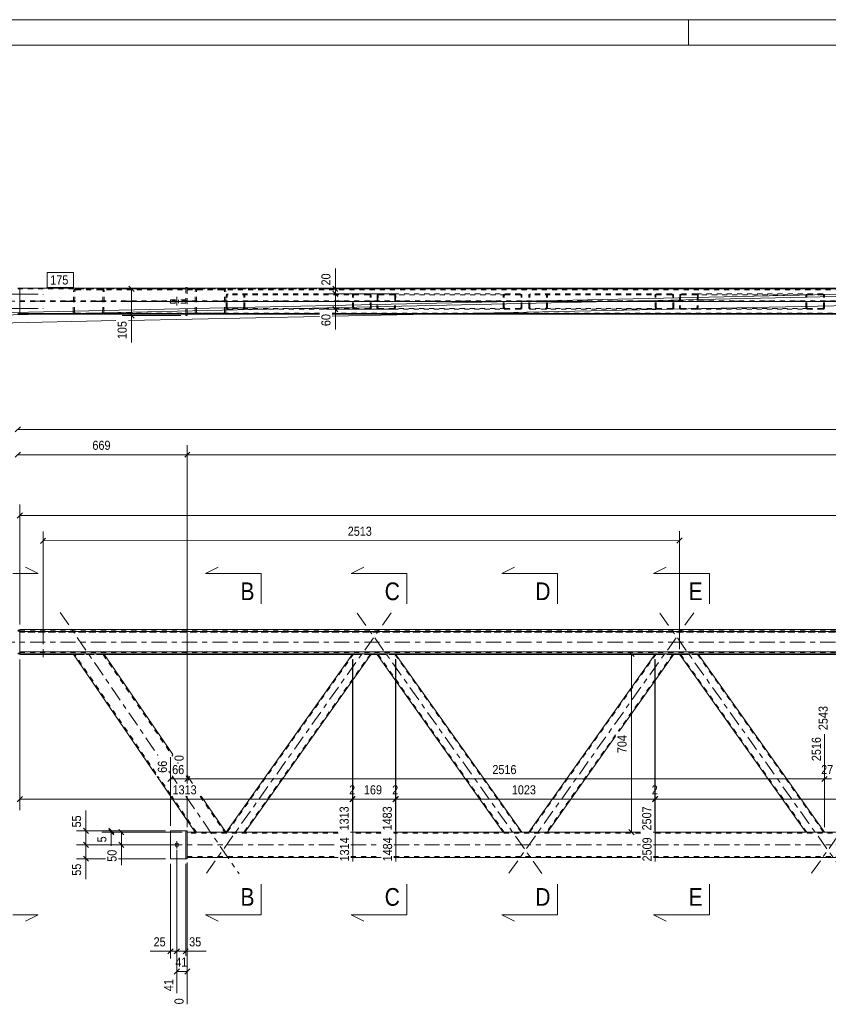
# Model space of a CAD drawing. Header units: millimetres. Extents: x 0 to 914, y 0 to 420.
# Tile 5 of 11: x 152 to 312, y 226 to 420. Entities that reach past the tile are written whole.
import ezdxf

# ---------------------------------------------------------------- set-up
doc = ezdxf.new("R2010")
doc.units = ezdxf.units.MM
for name, pattern in [('XKITLINE00', [0]), ('XKITLINE01', [4, 1, -1, 1, -1]), ('XKITLINE02', [4, 2, -2]), ('XKITLINE03', [6, 3, -1, 1, -1])]:
    doc.linetypes.add(name, pattern=pattern)
for name, color, linetype, lineweight in [('Arkusz rysunku', 3, 'Continuous', 0), ('Element', 2, 'Continuous', 0), ('Przekrój', 7, 'Continuous', 0), ('Wymiar', 4, 'Continuous', 0), ('Znak elementu', 2, 'Continuous', 0), ('Śruba', 3, 'Continuous', 0)]:
    doc.layers.add(name, color=color, linetype=linetype, lineweight=lineweight)
doc.styles.add('ARIAL', font='ARIAL.TTF')

msp = doc.modelspace()

# ---------------------------------------------------------------- linework, layer by layer
at = {"layer": 'Arkusz rysunku', "linetype": 'XKITLINE00', "lineweight": 0}
for p, q in [((914, 420), (0, 420)), ((284, 415), (284, 420)), ((909, 415), (5, 415))]:
    msp.add_line(p, q, dxfattribs=at)
at = {"layer": 'Element', "linetype": 'XKITLINE00', "lineweight": 0}
for p, q in [((152.03, 367.02), (151.63, 367.02)), ((152.03, 367.03), (152.03, 362.02)), ((152.03, 367.03), (690.63, 367.03)), ((184.77, 367.13), (185.07, 367.13)), ((184.77, 367.13), (184.77, 367.03)), ((185.07, 367.13), (185.07, 367.03)), ((151.63, 362.02), (152.03, 362.02)), ((152.03, 361.88), (151.63, 361.88)), ((152.03, 362.03), (211.18, 362.03)), ((152.03, 362.02), (211.18, 362.02)), ((152.03, 362.02), (152.03, 361.88)), ((152.03, 361.88), (152.03, 361.89)), ((211.18, 361.89), (152.03, 361.89)), ((152.03, 361.88), (211.18, 361.88)), ((163.02, 361.88), (163.03, 361.88)), ((163.03, 361.88), (192.2, 361.88)), ((168.12, 361.88), (168.12, 361.88)), ((184.77, 361.88), (184.77, 361.63)), ((184.77, 361.63), (185.07, 361.63)), ((185.07, 361.63), (185.07, 361.88)), ((192.21, 361.88), (192.2, 361.88)), ((213.7, 362.03), (690.63, 362.03)), ((213.7, 362.02), (690.63, 362.02)), ((690.63, 361.89), (213.7, 361.89)), ((213.7, 361.88), (690.63, 361.88)), ((151.63, 299.5), (152.03, 299.5)), ((152.03, 299.65), (152.03, 299.25)), ((152.03, 299.65), (690.63, 299.65)), ((152.03, 299.5), (152.03, 295)), ((152.03, 299.25), (690.63, 299.25)), ((152.03, 295), (151.63, 295)), ((151.63, 294.85), (152.03, 294.85)), ((152.03, 295.25), (690.63, 295.25)), ((152.03, 295.25), (152.03, 294.7)), ((152.03, 294.85), (163.02, 294.85)), ((152.03, 294.7), (162.65, 294.7)), ((162.55, 294.84), (162.58, 294.85)), ((178.89, 270.96), (162.55, 294.84)), ((162.58, 294.85), (162.69, 294.85)), ((162.69, 294.85), (162.84, 294.85)), ((162.84, 294.85), (163.03, 294.85)), ((163.03, 294.85), (168.12, 294.85)), ((163.03, 294.85), (168.12, 294.85)), ((670.15, 294.85), (168.12, 294.85)), ((168.12, 294.85), (168.3, 294.85)), ((168.3, 294.85), (168.46, 294.85)), ((168.46, 294.85), (168.57, 294.85)), ((168.57, 294.85), (168.61, 294.84)), ((168.61, 294.84), (182.19, 274.99)), ((217.64, 294.7), (168.71, 294.7)), ((217.72, 294.81), (192.76, 259.65)), ((221.4, 294.81), (196.44, 259.65)), ((217.72, 294.81), (217.75, 294.82)), ((217.75, 294.82), (217.83, 294.82)), ((217.83, 294.82), (217.95, 294.82)), ((217.95, 294.82), (218.09, 294.82)), ((218.09, 294.82), (221.04, 294.82)), ((221.04, 294.82), (221.18, 294.82)), ((221.18, 294.82), (221.3, 294.82)), ((221.3, 294.82), (221.37, 294.82)), ((222.58, 294.7), (221.32, 294.7)), ((221.37, 294.82), (221.4, 294.81)), ((222.49, 294.81), (222.52, 294.82)), ((247.46, 259.65), (222.49, 294.81)), ((222.52, 294.82), (222.6, 294.82)), ((222.6, 294.82), (222.71, 294.82)), ((222.71, 294.82), (222.85, 294.82)), ((222.85, 294.82), (225.8, 294.82)), ((225.8, 294.82), (225.94, 294.82)), ((225.94, 294.82), (226.06, 294.82)), ((226.06, 294.82), (226.14, 294.82)), ((226.14, 294.82), (226.17, 294.81)), ((251.14, 259.65), (226.17, 294.81)), ((277.36, 294.7), (226.25, 294.7)), ((277.45, 294.81), (252.48, 259.65)), ((281.13, 294.81), (270.33, 279.6)), ((277.45, 294.81), (277.48, 294.82)), ((277.48, 294.82), (277.56, 294.82)), ((277.56, 294.82), (277.68, 294.82)), ((277.68, 294.82), (277.82, 294.82)), ((277.82, 294.82), (280.77, 294.82)), ((280.77, 294.82), (280.91, 294.82)), ((280.91, 294.82), (281.02, 294.82)), ((281.02, 294.82), (281.1, 294.82)), ((282.3, 294.7), (281.04, 294.7)), ((281.1, 294.82), (281.13, 294.81)), ((282.22, 294.81), (282.25, 294.82)), ((307.18, 259.65), (282.22, 294.81)), ((282.25, 294.82), (282.32, 294.82)), ((282.32, 294.82), (282.44, 294.82)), ((282.44, 294.82), (282.58, 294.82)), ((282.58, 294.82), (285.53, 294.82)), ((285.53, 294.82), (285.67, 294.82)), ((285.67, 294.82), (285.79, 294.82)), ((285.79, 294.82), (285.87, 294.82)), ((285.87, 294.82), (285.9, 294.81)), ((310.86, 259.65), (285.9, 294.81)), ((337.09, 294.7), (285.98, 294.7)), ((269.63, 278.62), (256.16, 259.65)), ((183.34, 273.31), (183.37, 273.27)), ((186.63, 259.65), (179.13, 270.61)), ((185.09, 270.75), (186.11, 269.27)), ((187.83, 266.75), (192.69, 259.65)), ((181.77, 254.4), (181.77, 259.9)), ((181.77, 259.9), (184.77, 259.9)), ((184.77, 254.4), (184.77, 259.9)), ((184.77, 259.9), (185.07, 259.9)), ((185.07, 259.9), (185.07, 254.4)), ((186.63, 259.65), (185.07, 259.65)), ((192.55, 259.65), (186.63, 259.65)), ((192.65, 259.65), (192.55, 259.65)), ((192.69, 259.65), (192.65, 259.65)), ((214.78, 259.65), (192.69, 259.65)), ((192.69, 259.65), (192.69, 259.65)), ((223.29, 259.65), (217.3, 259.65)), ((274.51, 259.65), (225.81, 259.65)), ((646.77, 259.65), (277.03, 259.65)), ((185.07, 254.65), (214.85, 254.65)), ((217.37, 254.65), (223.35, 254.65)), ((225.87, 254.65), (274.57, 254.65)), ((277.09, 254.65), (654.46, 254.65)), ((184.77, 254.4), (181.77, 254.4)), ((185.07, 254.4), (184.77, 254.4))]:
    msp.add_line(p, q, dxfattribs=at)
at = {"layer": 'Element', "linetype": 'XKITLINE01', "lineweight": 0}
for p, q in [((152.03, 366.88), (151.63, 366.88)), ((152.03, 361.88), (152.03, 367.02)), ((152.03, 367.01), (690.63, 367.01)), ((690.63, 366.89), (152.03, 366.89)), ((690.63, 366.88), (152.03, 366.88)), ((162.55, 362.28), (162.64, 366.48)), ((162.68, 366.63), (162.64, 366.48)), ((162.79, 366.76), (162.68, 366.63)), ((162.95, 366.85), (162.79, 366.76)), ((162.79, 362.28), (162.88, 366.48)), ((162.88, 366.48), (162.9, 366.55)), ((162.9, 366.55), (162.96, 366.62)), ((163.13, 366.88), (162.95, 366.85)), ((162.96, 366.62), (163.04, 366.66)), ((163.04, 366.66), (163.13, 366.68)), ((163.13, 366.88), (192.2, 366.88)), ((163.13, 366.68), (192.2, 366.68)), ((168.41, 366.85), (168.22, 366.88)), ((168.22, 366.68), (168.31, 366.66)), ((168.31, 366.66), (168.39, 366.62)), ((168.37, 362.28), (168.46, 366.48)), ((168.39, 366.62), (168.44, 366.55)), ((168.56, 366.76), (168.41, 366.85)), ((168.44, 366.55), (168.46, 366.48)), ((168.67, 366.63), (168.56, 366.76)), ((168.61, 362.28), (168.7, 366.48)), ((168.7, 366.48), (168.67, 366.63)), ((184.77, 367.03), (184.77, 361.88)), ((185.07, 367.03), (185.07, 361.88)), ((185.07, 361.88), (185.07, 366.88)), ((185.07, 366.88), (654.46, 366.88)), ((185.07, 366.68), (654.46, 366.68)), ((186.63, 366.48), (186.67, 366.63)), ((186.63, 362.28), (186.63, 366.48)), ((186.89, 366.55), (186.87, 366.48)), ((186.87, 362.28), (186.87, 366.48)), ((186.94, 366.62), (186.89, 366.55)), ((186.93, 366.85), (187.11, 366.88)), ((187.02, 366.66), (186.94, 366.62)), ((187.11, 366.68), (187.02, 366.66)), ((192.2, 366.88), (192.39, 366.85)), ((192.3, 366.66), (192.2, 366.68)), ((192.38, 366.62), (192.3, 366.66)), ((192.43, 366.55), (192.38, 366.62)), ((192.45, 366.48), (192.43, 366.55)), ((192.45, 362.28), (192.45, 366.48)), ((192.65, 366.63), (192.69, 366.48)), ((192.69, 362.28), (192.69, 366.48)), ((192.76, 365.58), (192.79, 365.69)), ((192.76, 363.18), (192.76, 365.58)), ((192.79, 365.69), (192.86, 365.79)), ((192.86, 365.79), (192.98, 365.85)), ((192.96, 365.63), (192.94, 365.58)), ((192.94, 363.18), (192.94, 365.58)), ((192.99, 365.68), (192.96, 365.63)), ((192.98, 365.85), (193.13, 365.88)), ((193.05, 365.72), (192.99, 365.68)), ((193.13, 365.73), (193.05, 365.72)), ((220.97, 365.88), (193.13, 365.88)), ((220.97, 365.73), (193.13, 365.73)), ((196.07, 365.88), (196.21, 365.85)), ((196.14, 365.72), (196.07, 365.73)), ((196.2, 365.68), (196.14, 365.72)), ((196.24, 365.63), (196.2, 365.68)), ((196.21, 365.85), (196.33, 365.79)), ((196.25, 365.58), (196.24, 365.63)), ((196.25, 363.18), (196.25, 365.58)), ((196.33, 365.79), (196.41, 365.69)), ((196.41, 365.69), (196.44, 365.58)), ((196.44, 363.18), (196.44, 365.58)), ((217.69, 365.69), (217.67, 365.58)), ((217.72, 363.18), (217.67, 365.58)), ((217.77, 365.79), (217.69, 365.69)), ((217.89, 365.85), (217.77, 365.79)), ((217.85, 365.58), (217.86, 365.63)), ((217.9, 363.18), (217.85, 365.58)), ((217.86, 365.63), (217.9, 365.68)), ((218.03, 365.88), (217.89, 365.85)), ((217.9, 365.68), (217.96, 365.72)), ((217.96, 365.72), (218.03, 365.73)), ((221.11, 365.85), (220.97, 365.88)), ((220.97, 365.73), (221.04, 365.72)), ((221.04, 365.72), (221.11, 365.68)), ((221.23, 365.79), (221.11, 365.85)), ((221.11, 365.68), (221.15, 365.63)), ((221.15, 365.63), (221.16, 365.58)), ((221.21, 363.18), (221.16, 365.58)), ((221.31, 365.69), (221.23, 365.79)), ((221.35, 365.58), (221.31, 365.69)), ((221.4, 363.18), (221.35, 365.58)), ((222.55, 365.58), (222.49, 363.18)), ((222.58, 365.69), (222.55, 365.58)), ((222.66, 365.79), (222.58, 365.69)), ((222.78, 365.85), (222.66, 365.79)), ((222.73, 365.58), (222.68, 363.18)), ((222.73, 365.58), (222.75, 365.64)), ((222.75, 365.64), (222.79, 365.68)), ((222.92, 365.88), (222.78, 365.85)), ((222.79, 365.68), (222.85, 365.72)), ((222.85, 365.72), (222.92, 365.73)), ((222.92, 365.88), (225.86, 365.88)), ((222.92, 365.73), (247.83, 365.73)), ((222.92, 365.73), (225.86, 365.73)), ((225.86, 365.88), (250.77, 365.88)), ((226, 365.85), (225.86, 365.88)), ((225.86, 365.73), (225.93, 365.72)), ((225.93, 365.72), (225.99, 365.68)), ((225.99, 365.68), (226.03, 365.64)), ((226.04, 365.58), (225.99, 363.18)), ((226.12, 365.79), (226, 365.85)), ((226.03, 365.64), (226.04, 365.58)), ((226.2, 365.69), (226.12, 365.79)), ((226.23, 365.58), (226.17, 363.18)), ((226.23, 365.58), (226.2, 365.69)), ((247.46, 365.58), (247.49, 365.69)), ((247.46, 363.18), (247.46, 365.58)), ((247.49, 365.69), (247.57, 365.79)), ((247.57, 365.79), (247.68, 365.85)), ((247.66, 365.63), (247.64, 365.58)), ((247.64, 363.18), (247.64, 365.58)), ((247.7, 365.68), (247.66, 365.63)), ((247.68, 365.85), (247.83, 365.88)), ((247.76, 365.72), (247.7, 365.68)), ((247.83, 365.73), (247.76, 365.72)), ((250.77, 365.88), (247.83, 365.88)), ((247.83, 365.73), (250.77, 365.73)), ((250.77, 365.88), (250.91, 365.85)), ((250.84, 365.72), (250.77, 365.73)), ((250.9, 365.68), (250.84, 365.72)), ((250.94, 365.63), (250.9, 365.68)), ((250.91, 365.85), (251.03, 365.79)), ((250.95, 365.58), (250.94, 365.63)), ((250.95, 363.18), (250.95, 365.58)), ((251.03, 365.79), (251.11, 365.69)), ((251.11, 365.69), (251.14, 365.58)), ((251.14, 363.18), (251.14, 365.58)), ((252.48, 365.58), (252.51, 365.69)), ((252.48, 363.18), (252.48, 365.58)), ((252.51, 365.69), (252.59, 365.79)), ((252.59, 365.79), (252.71, 365.85)), ((252.68, 365.63), (252.67, 365.58)), ((252.67, 363.18), (252.67, 365.58)), ((252.72, 365.68), (252.68, 365.63)), ((252.71, 365.85), (252.85, 365.88)), ((252.78, 365.72), (252.72, 365.68)), ((252.85, 365.73), (252.78, 365.72)), ((280.7, 365.88), (252.85, 365.88)), ((280.7, 365.73), (252.85, 365.73)), ((255.79, 365.88), (255.93, 365.85)), ((255.86, 365.72), (255.79, 365.73)), ((255.92, 365.68), (255.86, 365.72)), ((255.96, 365.63), (255.92, 365.68)), ((255.93, 365.85), (256.05, 365.79)), ((255.98, 365.58), (255.96, 365.63)), ((255.98, 363.18), (255.98, 365.58)), ((256.05, 365.79), (256.13, 365.69)), ((256.13, 365.69), (256.16, 365.58)), ((256.16, 363.18), (256.16, 365.58)), ((277.42, 365.69), (277.39, 365.58)), ((277.45, 363.18), (277.39, 365.58)), ((277.5, 365.79), (277.42, 365.69)), ((277.61, 365.85), (277.5, 365.79)), ((277.58, 365.58), (277.59, 365.63)), ((277.63, 363.18), (277.58, 365.58)), ((277.59, 365.63), (277.63, 365.68)), ((277.76, 365.88), (277.61, 365.85)), ((277.63, 365.68), (277.69, 365.72)), ((277.69, 365.72), (277.76, 365.73)), ((280.84, 365.85), (280.7, 365.88)), ((280.7, 365.73), (280.77, 365.72)), ((280.77, 365.72), (280.83, 365.68)), ((280.83, 365.68), (280.87, 365.63)), ((280.96, 365.79), (280.84, 365.85)), ((280.87, 365.63), (280.89, 365.58)), ((280.94, 363.18), (280.89, 365.58)), ((281.04, 365.69), (280.96, 365.79)), ((281.07, 365.58), (281.04, 365.69)), ((281.13, 363.18), (281.07, 365.58)), ((282.27, 365.58), (282.22, 363.18)), ((282.31, 365.69), (282.27, 365.58)), ((282.39, 365.79), (282.31, 365.69)), ((282.51, 365.85), (282.39, 365.79)), ((282.46, 365.58), (282.4, 363.18)), ((282.46, 365.58), (282.47, 365.64)), ((282.47, 365.64), (282.51, 365.68)), ((282.65, 365.88), (282.51, 365.85)), ((282.51, 365.68), (282.58, 365.72)), ((282.58, 365.72), (282.65, 365.73)), ((282.65, 365.88), (285.59, 365.88)), ((282.65, 365.73), (307.55, 365.73)), ((282.65, 365.73), (285.59, 365.73)), ((285.59, 365.88), (310.5, 365.88)), ((285.73, 365.85), (285.59, 365.88)), ((285.59, 365.73), (285.66, 365.72)), ((285.66, 365.72), (285.72, 365.68)), ((285.72, 365.68), (285.76, 365.64)), ((285.77, 365.58), (285.72, 363.18)), ((285.85, 365.79), (285.73, 365.85)), ((285.76, 365.64), (285.77, 365.58)), ((285.93, 365.69), (285.85, 365.79)), ((285.95, 365.58), (285.9, 363.18)), ((285.95, 365.58), (285.93, 365.69)), ((307.18, 365.58), (307.21, 365.69)), ((307.18, 363.18), (307.18, 365.58)), ((307.21, 365.69), (307.29, 365.79)), ((307.29, 365.79), (307.41, 365.85)), ((307.38, 365.63), (307.37, 365.58)), ((307.37, 363.18), (307.37, 365.58)), ((307.42, 365.68), (307.38, 365.63)), ((307.41, 365.85), (307.55, 365.88)), ((307.48, 365.72), (307.42, 365.68)), ((307.55, 365.73), (307.48, 365.72)), ((310.5, 365.88), (307.55, 365.88)), ((307.55, 365.73), (310.5, 365.73)), ((310.5, 365.88), (310.64, 365.85)), ((310.57, 365.72), (310.5, 365.73)), ((310.63, 365.68), (310.57, 365.72)), ((310.67, 365.63), (310.63, 365.68)), ((310.64, 365.85), (310.76, 365.79)), ((310.68, 365.58), (310.67, 365.63)), ((310.68, 363.18), (310.68, 365.58)), ((310.76, 365.79), (310.84, 365.69)), ((310.84, 365.69), (310.86, 365.58)), ((310.86, 363.18), (310.86, 365.58)), ((152.03, 364.53), (690.63, 364.53)), ((152.03, 364.37), (690.63, 364.37)), ((184.77, 364.68), (181.77, 364.68)), ((181.77, 364.68), (181.77, 364.08)), ((184.77, 364.08), (181.77, 364.08)), ((184.77, 364.68), (184.77, 364.08)), ((184.77, 364.28), (184.77, 364.08)), ((152.03, 361.89), (152.03, 362.03)), ((162.58, 362.12), (162.55, 362.28)), ((162.66, 362.03), (162.58, 362.12)), ((162.69, 361.99), (162.66, 362.03)), ((162.69, 361.99), (162.84, 361.91)), ((162.81, 362.2), (162.79, 362.28)), ((162.86, 362.14), (162.81, 362.2)), ((162.84, 361.91), (163.02, 361.88)), ((162.94, 362.09), (162.86, 362.14)), ((163.03, 362.08), (162.94, 362.09)), ((163.03, 362.08), (192.2, 362.08)), ((168.21, 362.09), (168.12, 362.08)), ((168.12, 361.88), (168.3, 361.91)), ((168.29, 362.14), (168.21, 362.09)), ((168.35, 362.2), (168.29, 362.14)), ((168.3, 361.91), (168.46, 361.99)), ((168.37, 362.28), (168.35, 362.2)), ((168.46, 361.99), (168.49, 362.03)), ((168.49, 362.03), (168.57, 362.12)), ((168.57, 362.12), (168.61, 362.28)), ((211.18, 362.08), (185.07, 362.08)), ((211.18, 361.88), (185.07, 361.88)), ((186.67, 362.12), (186.63, 362.28)), ((186.87, 362.28), (186.89, 362.2)), ((186.89, 362.2), (186.94, 362.14)), ((187.11, 361.88), (186.93, 361.91)), ((186.94, 362.14), (187.02, 362.09)), ((187.02, 362.09), (187.11, 362.08)), ((187.11, 361.88), (187.11, 361.88)), ((192.2, 362.08), (192.3, 362.09)), ((192.29, 361.89), (192.21, 361.88)), ((192.39, 361.91), (192.29, 361.89)), ((192.3, 362.09), (192.38, 362.14)), ((192.38, 362.14), (192.43, 362.2)), ((192.43, 362.2), (192.45, 362.28)), ((192.69, 362.28), (192.65, 362.12)), ((192.79, 363.06), (192.76, 363.18)), ((192.86, 362.97), (192.79, 363.06)), ((192.98, 362.9), (192.86, 362.97)), ((192.94, 363.18), (192.96, 363.12)), ((192.96, 363.12), (192.99, 363.07)), ((193.13, 362.88), (192.98, 362.9)), ((192.99, 363.07), (193.05, 363.04)), ((193.05, 363.04), (193.13, 363.03)), ((221.03, 363.03), (193.13, 363.03)), ((193.13, 362.88), (218.09, 362.88)), ((196.07, 363.03), (196.14, 363.04)), ((196.21, 362.9), (196.07, 362.88)), ((196.14, 363.04), (196.2, 363.07)), ((196.2, 363.07), (196.24, 363.12)), ((196.33, 362.97), (196.21, 362.9)), ((196.24, 363.12), (196.25, 363.18)), ((196.41, 363.06), (196.33, 362.97)), ((196.44, 363.18), (196.41, 363.06)), ((654.46, 362.08), (213.7, 362.08)), ((654.46, 361.88), (213.7, 361.88)), ((217.72, 363.18), (217.75, 363.06)), ((217.75, 363.06), (217.83, 362.97)), ((217.83, 362.97), (217.95, 362.9)), ((217.92, 363.12), (217.9, 363.18)), ((217.96, 363.07), (217.92, 363.12)), ((217.95, 362.9), (218.09, 362.88)), ((218.02, 363.04), (217.96, 363.07)), ((218.09, 363.03), (218.02, 363.04)), ((218.09, 362.88), (221.04, 362.88)), ((221.1, 363.04), (221.03, 363.03)), ((221.04, 362.88), (221.18, 362.9)), ((221.16, 363.07), (221.1, 363.04)), ((221.2, 363.12), (221.16, 363.07)), ((221.18, 362.9), (221.3, 362.97)), ((221.21, 363.18), (221.2, 363.12)), ((221.3, 362.97), (221.37, 363.06)), ((221.37, 363.06), (221.4, 363.18)), ((222.49, 363.18), (222.52, 363.06)), ((222.52, 363.06), (222.6, 362.97)), ((222.6, 362.97), (222.71, 362.9)), ((222.69, 363.12), (222.68, 363.18)), ((222.73, 363.07), (222.69, 363.12)), ((222.71, 362.9), (222.85, 362.88)), ((222.79, 363.04), (222.73, 363.07)), ((222.86, 363.03), (222.79, 363.04)), ((225.8, 362.88), (222.85, 362.88)), ((247.83, 363.03), (222.86, 363.03)), ((222.86, 363.03), (225.8, 363.03)), ((225.87, 363.04), (225.8, 363.03)), ((225.8, 362.88), (225.94, 362.9)), ((250.77, 362.88), (225.8, 362.88)), ((225.93, 363.07), (225.87, 363.04)), ((225.97, 363.12), (225.93, 363.07)), ((225.94, 362.9), (226.06, 362.97)), ((225.99, 363.18), (225.97, 363.12)), ((226.06, 362.97), (226.14, 363.06)), ((226.14, 363.06), (226.17, 363.18)), ((247.49, 363.06), (247.46, 363.18)), ((247.57, 362.97), (247.49, 363.06)), ((247.68, 362.9), (247.57, 362.97)), ((247.64, 363.18), (247.66, 363.12)), ((247.66, 363.12), (247.7, 363.07)), ((247.83, 362.88), (247.68, 362.9)), ((247.7, 363.07), (247.76, 363.04)), ((247.76, 363.04), (247.83, 363.03)), ((250.77, 363.03), (247.83, 363.03)), ((247.83, 362.88), (250.77, 362.88)), ((250.77, 363.03), (250.84, 363.04)), ((250.91, 362.9), (250.77, 362.88)), ((250.84, 363.04), (250.9, 363.07)), ((250.9, 363.07), (250.94, 363.12)), ((251.03, 362.97), (250.91, 362.9)), ((250.94, 363.12), (250.95, 363.18)), ((251.11, 363.06), (251.03, 362.97)), ((251.14, 363.18), (251.11, 363.06)), ((252.51, 363.06), (252.48, 363.18)), ((252.59, 362.97), (252.51, 363.06)), ((252.71, 362.9), (252.59, 362.97)), ((252.67, 363.18), (252.68, 363.12)), ((252.68, 363.12), (252.72, 363.07)), ((252.85, 362.88), (252.71, 362.9)), ((252.72, 363.07), (252.78, 363.04)), ((252.78, 363.04), (252.85, 363.03)), ((280.76, 363.03), (252.85, 363.03)), ((252.85, 362.88), (277.82, 362.88)), ((255.79, 363.03), (255.86, 363.04)), ((255.93, 362.9), (255.79, 362.88)), ((255.86, 363.04), (255.92, 363.07)), ((255.92, 363.07), (255.96, 363.12)), ((256.05, 362.97), (255.93, 362.9)), ((255.96, 363.12), (255.98, 363.18)), ((256.13, 363.06), (256.05, 362.97)), ((256.16, 363.18), (256.13, 363.06)), ((277.45, 363.18), (277.48, 363.06)), ((277.48, 363.06), (277.56, 362.97)), ((277.56, 362.97), (277.68, 362.9)), ((277.65, 363.12), (277.63, 363.18)), ((277.69, 363.07), (277.65, 363.12)), ((277.68, 362.9), (277.82, 362.88)), ((277.75, 363.04), (277.69, 363.07)), ((277.82, 363.03), (277.75, 363.04)), ((277.82, 362.88), (280.77, 362.88)), ((280.83, 363.04), (280.76, 363.03)), ((280.77, 362.88), (280.91, 362.9)), ((280.89, 363.07), (280.83, 363.04)), ((280.93, 363.12), (280.89, 363.07)), ((280.91, 362.9), (281.02, 362.97)), ((280.94, 363.18), (280.93, 363.12)), ((281.02, 362.97), (281.1, 363.06)), ((281.1, 363.06), (281.13, 363.18)), ((282.22, 363.18), (282.25, 363.06)), ((282.25, 363.06), (282.32, 362.97)), ((282.32, 362.97), (282.44, 362.9)), ((282.42, 363.12), (282.4, 363.18)), ((282.46, 363.07), (282.42, 363.12)), ((282.44, 362.9), (282.58, 362.88)), ((282.52, 363.04), (282.46, 363.07)), ((282.59, 363.03), (282.52, 363.04)), ((285.53, 362.88), (282.58, 362.88)), ((307.55, 363.03), (282.59, 363.03)), ((282.59, 363.03), (285.53, 363.03)), ((285.6, 363.04), (285.53, 363.03)), ((285.53, 362.88), (285.67, 362.9)), ((310.5, 362.88), (285.53, 362.88)), ((285.66, 363.07), (285.6, 363.04)), ((285.7, 363.12), (285.66, 363.07)), ((285.67, 362.9), (285.79, 362.97)), ((285.72, 363.18), (285.7, 363.12)), ((285.79, 362.97), (285.87, 363.06)), ((285.87, 363.06), (285.9, 363.18)), ((307.21, 363.06), (307.18, 363.18)), ((307.29, 362.97), (307.21, 363.06)), ((307.41, 362.9), (307.29, 362.97)), ((307.37, 363.18), (307.38, 363.12)), ((307.38, 363.12), (307.42, 363.07)), ((307.55, 362.88), (307.41, 362.9)), ((307.42, 363.07), (307.48, 363.04)), ((307.48, 363.04), (307.55, 363.03)), ((310.5, 363.03), (307.55, 363.03)), ((307.55, 362.88), (310.5, 362.88)), ((310.5, 363.03), (310.57, 363.04)), ((310.64, 362.9), (310.5, 362.88)), ((310.57, 363.04), (310.63, 363.07)), ((310.63, 363.07), (310.67, 363.12)), ((310.76, 362.97), (310.64, 362.9)), ((310.67, 363.12), (310.68, 363.18)), ((310.84, 363.06), (310.76, 362.97)), ((310.86, 363.18), (310.84, 363.06)), ((151.63, 299.35), (152.03, 299.35)), ((152.03, 299.5), (690.63, 299.5)), ((152.03, 299.25), (152.03, 295.55)), ((690.63, 299.15), (152.03, 299.15)), ((152.03, 299.1), (690.63, 299.1)), ((152.03, 297.03), (152.03, 295.25)), ((152.03, 295.2), (690.63, 295.2)), ((152.03, 295.1), (690.63, 295.1)), ((152.03, 295), (152.03, 294.85)), ((162.55, 294.84), (162.64, 294.71)), ((162.68, 294.71), (162.64, 294.71)), ((168.71, 294.7), (162.65, 294.7)), ((162.79, 294.7), (162.68, 294.71)), ((162.88, 294.71), (162.79, 294.84)), ((162.81, 294.84), (162.79, 294.84)), ((162.95, 294.7), (162.79, 294.7)), ((162.86, 294.85), (162.81, 294.84)), ((162.94, 294.85), (162.86, 294.85)), ((178.89, 271.31), (162.88, 294.71)), ((162.88, 294.71), (162.9, 294.71)), ((162.9, 294.71), (162.96, 294.71)), ((163.03, 294.85), (162.94, 294.85)), ((163.13, 294.7), (162.95, 294.7)), ((162.96, 294.71), (163.04, 294.7)), ((163.02, 294.85), (163.03, 294.85)), ((163.03, 294.85), (168.12, 294.85)), ((163.04, 294.7), (163.13, 294.7)), ((163.13, 294.7), (168.22, 294.7)), ((163.13, 294.7), (168.22, 294.7)), ((168.12, 294.85), (168.12, 294.85)), ((168.21, 294.85), (168.12, 294.85)), ((168.29, 294.85), (168.21, 294.85)), ((168.22, 294.7), (168.31, 294.7)), ((168.41, 294.7), (168.22, 294.7)), ((168.29, 294.85), (168.31, 294.85)), ((168.31, 294.85), (168.35, 294.84)), ((168.31, 294.7), (168.39, 294.71)), ((168.35, 294.84), (168.37, 294.84)), ((168.46, 294.71), (168.37, 294.84)), ((168.39, 294.71), (168.4, 294.71)), ((168.4, 294.71), (168.44, 294.71)), ((168.56, 294.7), (168.41, 294.7)), ((168.44, 294.71), (168.46, 294.71)), ((168.46, 294.71), (182.19, 274.64)), ((168.67, 294.71), (168.56, 294.7)), ((168.7, 294.71), (168.61, 294.84)), ((168.7, 294.71), (168.67, 294.71)), ((217.9, 294.81), (192.94, 259.65)), ((221.21, 294.81), (196.25, 259.65)), ((221.32, 294.7), (217.64, 294.7)), ((217.69, 294.74), (217.67, 294.74)), ((217.77, 294.73), (217.69, 294.74)), ((217.89, 294.73), (217.77, 294.73)), ((217.85, 294.74), (217.86, 294.74)), ((217.86, 294.74), (217.89, 294.74)), ((217.89, 294.74), (217.9, 294.74)), ((218.03, 294.73), (217.89, 294.73)), ((217.9, 294.81), (217.92, 294.82)), ((217.9, 294.74), (217.96, 294.73)), ((217.92, 294.82), (217.95, 294.82)), ((217.95, 294.82), (217.96, 294.82)), ((218.02, 294.82), (217.96, 294.82)), ((217.96, 294.73), (218.03, 294.73)), ((218.09, 294.82), (218.02, 294.82)), ((218.03, 294.73), (220.97, 294.73)), ((218.03, 294.73), (220.97, 294.73)), ((218.09, 294.82), (221.03, 294.82)), ((220.97, 294.73), (221.04, 294.73)), ((220.97, 294.73), (221.11, 294.73)), ((221.1, 294.82), (221.03, 294.82)), ((221.04, 294.73), (221.11, 294.74)), ((221.16, 294.82), (221.1, 294.82)), ((221.11, 294.74), (221.12, 294.74)), ((221.11, 294.73), (221.16, 294.73)), ((221.12, 294.74), (221.15, 294.74)), ((221.15, 294.74), (221.16, 294.74)), ((221.16, 294.82), (221.17, 294.82)), ((221.16, 294.73), (221.23, 294.73)), ((221.17, 294.82), (221.2, 294.82)), ((221.2, 294.82), (221.21, 294.81)), ((221.31, 294.74), (221.23, 294.73)), ((221.35, 294.74), (221.31, 294.74)), ((222.49, 294.81), (222.55, 294.74)), ((222.58, 294.74), (222.55, 294.74)), ((222.66, 294.73), (222.58, 294.74)), ((226.25, 294.7), (222.58, 294.7)), ((222.78, 294.73), (222.66, 294.73)), ((222.68, 294.81), (222.69, 294.82)), ((222.73, 294.74), (222.68, 294.81)), ((222.69, 294.82), (222.72, 294.82)), ((222.72, 294.82), (222.73, 294.82)), ((222.79, 294.82), (222.73, 294.82)), ((247.64, 259.65), (222.73, 294.74)), ((222.73, 294.74), (222.75, 294.74)), ((222.75, 294.74), (222.78, 294.74)), ((222.78, 294.74), (222.79, 294.74)), ((222.92, 294.73), (222.78, 294.73)), ((222.86, 294.82), (222.79, 294.82)), ((222.79, 294.74), (222.85, 294.73)), ((222.85, 294.73), (222.92, 294.73)), ((222.86, 294.82), (225.8, 294.82)), ((222.92, 294.73), (225.86, 294.73)), ((222.92, 294.73), (225.86, 294.73)), ((225.87, 294.82), (225.8, 294.82)), ((225.86, 294.73), (225.93, 294.73)), ((225.86, 294.73), (226, 294.73)), ((225.93, 294.82), (225.87, 294.82)), ((225.93, 294.82), (225.94, 294.82)), ((225.93, 294.73), (225.99, 294.74)), ((225.94, 294.82), (225.97, 294.82)), ((225.97, 294.82), (225.99, 294.81)), ((226.04, 294.74), (225.99, 294.81)), ((225.99, 294.74), (226, 294.74)), ((226, 294.74), (226.03, 294.74)), ((226, 294.73), (226.05, 294.73)), ((226.03, 294.74), (226.04, 294.74)), ((250.95, 259.65), (226.04, 294.74)), ((226.05, 294.73), (226.12, 294.73)), ((226.2, 294.74), (226.12, 294.73)), ((226.17, 294.81), (226.23, 294.74)), ((226.23, 294.74), (226.2, 294.74)), ((277.63, 294.81), (252.67, 259.65)), ((280.94, 294.81), (270.14, 279.6)), ((281.04, 294.7), (277.36, 294.7)), ((277.42, 294.74), (277.39, 294.74)), ((277.5, 294.73), (277.42, 294.74)), ((277.61, 294.73), (277.5, 294.73)), ((277.58, 294.74), (277.59, 294.74)), ((277.59, 294.74), (277.62, 294.74)), ((277.76, 294.73), (277.61, 294.73)), ((277.62, 294.74), (277.63, 294.74)), ((277.63, 294.81), (277.65, 294.82)), ((277.63, 294.74), (277.69, 294.73)), ((277.65, 294.82), (277.68, 294.82)), ((277.68, 294.82), (277.69, 294.82)), ((277.75, 294.82), (277.69, 294.82)), ((277.69, 294.73), (277.76, 294.73)), ((277.82, 294.82), (277.75, 294.82)), ((277.76, 294.73), (280.7, 294.73)), ((277.76, 294.73), (280.7, 294.73)), ((277.82, 294.82), (280.76, 294.82)), ((280.7, 294.73), (280.77, 294.73)), ((280.7, 294.73), (280.84, 294.73)), ((280.83, 294.82), (280.76, 294.82)), ((280.77, 294.73), (280.83, 294.74)), ((280.89, 294.82), (280.83, 294.82)), ((280.83, 294.74), (280.84, 294.74)), ((280.84, 294.74), (280.87, 294.74)), ((280.84, 294.73), (280.88, 294.73)), ((280.87, 294.74), (280.89, 294.74)), ((280.88, 294.73), (280.96, 294.73)), ((280.89, 294.82), (280.9, 294.82)), ((280.9, 294.82), (280.93, 294.82)), ((280.93, 294.82), (280.94, 294.81)), ((281.04, 294.74), (280.96, 294.73)), ((281.07, 294.74), (281.04, 294.74)), ((282.22, 294.81), (282.27, 294.74)), ((282.31, 294.74), (282.27, 294.74)), ((285.98, 294.7), (282.3, 294.7)), ((282.39, 294.73), (282.31, 294.74)), ((282.51, 294.73), (282.39, 294.73)), ((282.4, 294.81), (282.42, 294.82)), ((282.46, 294.74), (282.4, 294.81)), ((282.42, 294.82), (282.45, 294.82)), ((282.45, 294.82), (282.46, 294.82)), ((282.52, 294.82), (282.46, 294.82)), ((307.37, 259.65), (282.46, 294.74)), ((282.46, 294.74), (282.47, 294.74)), ((282.47, 294.74), (282.5, 294.74)), ((282.5, 294.74), (282.51, 294.74)), ((282.51, 294.74), (282.58, 294.73)), ((282.65, 294.73), (282.51, 294.73)), ((282.59, 294.82), (282.52, 294.82)), ((282.58, 294.73), (282.65, 294.73)), ((282.59, 294.82), (285.53, 294.82)), ((282.65, 294.73), (285.59, 294.73)), ((282.65, 294.73), (285.59, 294.73)), ((285.6, 294.82), (285.53, 294.82)), ((285.59, 294.73), (285.66, 294.73)), ((285.59, 294.73), (285.73, 294.73)), ((285.66, 294.82), (285.6, 294.82)), ((285.66, 294.82), (285.67, 294.82)), ((285.66, 294.73), (285.72, 294.74)), ((285.67, 294.82), (285.7, 294.82)), ((285.7, 294.82), (285.72, 294.81)), ((285.77, 294.74), (285.72, 294.81)), ((285.72, 294.74), (285.73, 294.74)), ((285.73, 294.74), (285.76, 294.74)), ((285.73, 294.73), (285.78, 294.73)), ((285.76, 294.74), (285.77, 294.74)), ((310.68, 259.65), (285.77, 294.74)), ((285.78, 294.73), (285.85, 294.73)), ((285.93, 294.74), (285.85, 294.73)), ((285.9, 294.81), (285.95, 294.74)), ((285.95, 294.74), (285.93, 294.74)), ((269.63, 278.88), (255.98, 259.65)), ((183.1, 273.31), (183.13, 273.27)), ((181.81, 267.05), (179.37, 270.61)), ((184.85, 270.75), (185.86, 269.27)), ((186.87, 259.65), (182.01, 266.75)), ((187.59, 266.75), (192.45, 259.65)), ((184.77, 259.9), (184.77, 254.4)), ((185.07, 259.65), (185.07, 254.65)), ((214.85, 259.45), (185.07, 259.45)), ((192.69, 259.65), (186.63, 259.65)), ((186.87, 259.65), (186.87, 259.65)), ((192.2, 259.65), (192.2, 259.65)), ((192.2, 259.65), (192.2, 259.65)), ((192.43, 259.65), (192.39, 259.65)), ((192.39, 259.65), (192.43, 259.65)), ((192.39, 259.65), (192.39, 259.65)), ((192.55, 259.65), (192.39, 259.65)), ((192.43, 259.65), (192.45, 259.65)), ((192.43, 259.65), (192.45, 259.65)), ((192.45, 259.65), (192.45, 259.65)), ((192.69, 259.65), (192.69, 259.65)), ((196.44, 259.65), (192.76, 259.65)), ((223.35, 259.45), (217.37, 259.45)), ((274.57, 259.45), (225.87, 259.45)), ((251.14, 259.65), (247.46, 259.65)), ((256.16, 259.65), (252.48, 259.65)), ((654.46, 259.45), (277.09, 259.45)), ((310.86, 259.65), (307.18, 259.65)), ((185.07, 254.85), (214.85, 254.85)), ((217.37, 254.85), (223.35, 254.85)), ((225.87, 254.85), (274.57, 254.85)), ((277.09, 254.85), (654.46, 254.85))]:
    msp.add_line(p, q, dxfattribs=at)
at = {"layer": 'Element', "linetype": 'XKITLINE03', "lineweight": 0}
for p, q in [((142.03, 364.45), (700.63, 364.45)), ((159.98, 364.38), (195.31, 364.38)), ((175.07, 364.38), (664.46, 364.38)), ((225.32, 364.38), (188.81, 364.38)), ((255.09, 364.38), (218.57, 364.38)), ((285.05, 364.38), (248.53, 364.38)), ((314.81, 364.38), (278.3, 364.38)), ((344.78, 364.38), (308.26, 364.38)), ((159.98, 303.03), (179.29, 274.8)), ((225.32, 302.93), (188.81, 251.5)), ((255.09, 251.5), (218.57, 302.93)), ((285.05, 302.93), (248.53, 251.5)), ((314.81, 251.5), (278.3, 302.93)), ((344.78, 302.93), (308.26, 251.5)), ((142.03, 297.18), (700.63, 297.18)), ((181.41, 271.7), (181.73, 271.24)), ((182.06, 270.75), (183.08, 269.27)), ((184.8, 266.75), (195.31, 251.4)), ((175.07, 257.15), (214.85, 257.15)), ((217.37, 257.15), (223.35, 257.15)), ((225.87, 257.15), (274.57, 257.15)), ((277.09, 257.15), (664.46, 257.15))]:
    msp.add_line(p, q, dxfattribs=at)
at = {"layer": 'Element', "linetype": 'XKITLINE01', "lineweight": 0}
for centre, start, end in [((187.06, 366.42), 107.4004, 151.6626), ((192.25, 366.42), 28.3372, 72.5994), ((187.06, 362.34), 208.3372, 252.5994), ((192.25, 362.34), 287.4004, 331.6626)]:
    msp.add_arc(centre, 0.451, start, end, dxfattribs=at)
at = {"layer": 'Przekrój', "linetype": 'XKITLINE00', "lineweight": 0}
for p, q in [((155.63, 310.69), (153.13, 311.94)), ((188.69, 310.69), (191.19, 311.94)), ((217.41, 310.69), (219.91, 311.94)), ((247.14, 310.69), (249.64, 311.94)), ((277.13, 310.69), (279.63, 311.94)), ((150.63, 310.69), (155.63, 310.69)), ((193.69, 310.69), (188.69, 310.69)), ((199.69, 310.69), (193.69, 310.69)), ((199.69, 310.69), (199.69, 304.69)), ((222.41, 310.69), (217.41, 310.69)), ((228.41, 310.69), (222.41, 310.69)), ((228.41, 310.69), (228.41, 304.69)), ((252.14, 310.69), (247.14, 310.69)), ((258.14, 310.69), (252.14, 310.69)), ((258.14, 310.69), (258.14, 304.69)), ((282.13, 310.69), (277.13, 310.69)), ((288.13, 310.69), (282.13, 310.69)), ((288.13, 310.69), (288.13, 304.69)), ((199.69, 243.37), (199.69, 249.37)), ((228.41, 243.37), (228.41, 249.37)), ((258.14, 243.37), (258.14, 249.37)), ((288.13, 243.37), (288.13, 249.37)), ((150.63, 243.37), (155.63, 243.37)), ((155.63, 243.37), (153.13, 242.12)), ((188.69, 243.37), (191.19, 242.12)), ((193.69, 243.37), (188.69, 243.37)), ((199.69, 243.37), (193.69, 243.37)), ((217.41, 243.37), (219.91, 242.12)), ((222.41, 243.37), (217.41, 243.37)), ((228.41, 243.37), (222.41, 243.37)), ((247.14, 243.37), (249.64, 242.12)), ((252.14, 243.37), (247.14, 243.37)), ((258.14, 243.37), (252.14, 243.37)), ((277.13, 243.37), (279.63, 242.12)), ((282.13, 243.37), (277.13, 243.37)), ((288.13, 243.37), (282.13, 243.37))]:
    msp.add_line(p, q, dxfattribs=at)
at = {"layer": 'Wymiar', "linetype": 'XKITLINE00', "lineweight": 0}
for p, q in [((214.3, 366.88), (214.3, 370.9)), ((214.3, 366.88), (214.3, 370.9)), ((173.56, 367.39), (174.58, 366.37)), ((213.79, 367.39), (214.81, 366.37)), ((155.63, 365.81), (144.21, 365.81)), ((336.12, 365.86), (145.47, 361.61)), ((314.89, 365.86), (145.47, 362.08)), ((184.07, 366.88), (172.21, 366.88)), ((174.07, 361.63), (174.07, 366.88)), ((689.63, 366.88), (212.44, 366.88)), ((225.23, 365.88), (212.44, 365.88)), ((225.23, 365.88), (212.44, 365.88)), ((428.01, 365.86), (213.7, 361.48)), ((213.79, 366.39), (214.81, 365.37)), ((213.79, 366.39), (214.81, 365.37)), ((214.3, 365.88), (214.3, 366.88)), ((214.3, 362.88), (214.3, 365.88)), ((213.79, 363.39), (214.81, 362.37)), ((155.63, 363.01), (144.21, 363.01)), ((183.77, 361.63), (172.21, 361.63)), ((173.56, 362.14), (174.58, 361.12)), ((174.07, 361.63), (174.07, 356.27)), ((174.07, 361.63), (174.07, 356.27)), ((225.17, 362.88), (212.44, 362.88)), ((214.3, 362.88), (214.3, 358.86)), ((214.3, 362.88), (214.3, 358.86)), ((170.95, 360.61), (145.47, 360.09)), ((211.18, 361.43), (173.47, 360.66)), ((152.14, 339.66), (151.12, 338.65)), ((151.63, 339.15), (690.63, 339.15)), ((152.14, 334.66), (151.12, 333.65)), ((185.58, 334.66), (184.56, 333.65)), ((185.58, 334.66), (184.56, 333.65)), ((185.07, 273.27), (185.07, 336.01)), ((185.07, 273.27), (185.07, 336.01)), ((151.63, 334.15), (185.07, 334.15)), ((185.07, 334.15), (654.46, 334.15)), ((152.54, 322.66), (151.52, 321.65)), ((152.03, 300.65), (152.03, 324.31)), ((152.03, 322.15), (683.73, 322.15)), ((156.63, 296.77), (156.61, 319)), ((282.25, 295.78), (282.23, 319.08)), ((157.12, 317.65), (156.11, 316.63)), ((156.62, 317.14), (282.23, 317.22)), ((282.74, 317.73), (281.72, 316.71)), ((152.03, 293.7), (152.03, 264)), ((217.66, 293.73), (217.66, 269.27)), ((217.66, 293.73), (217.66, 259.99)), ((217.73, 293.82), (217.73, 253.87)), ((217.73, 293.82), (217.73, 269.27)), ((226.17, 293.82), (226.17, 269.27)), ((226.17, 293.82), (226.17, 259.99)), ((226.23, 293.73), (226.23, 253.87)), ((226.23, 293.73), (226.23, 269.27)), ((284.89, 294.82), (270.89, 294.82)), ((272.24, 295.33), (273.26, 294.31)), ((272.75, 259.65), (272.75, 294.82)), ((277.39, 293.73), (277.39, 269.27)), ((277.39, 293.73), (277.39, 259.99)), ((277.45, 293.82), (277.45, 253.87)), ((277.45, 293.82), (277.45, 269.27)), ((310.86, 273.27), (310.86, 279.02)), ((310.86, 260.65), (310.86, 279.02)), ((181.77, 260.9), (181.77, 274.44)), ((185.07, 269.27), (185.07, 275.01)), ((185.07, 273.27), (185.07, 275.01)), ((182.28, 270.66), (181.26, 269.65)), ((181.77, 270.15), (185.07, 270.15)), ((185.58, 270.66), (184.56, 269.65)), ((185.58, 270.66), (184.56, 269.65)), ((185.07, 269.27), (185.07, 270.75)), ((185.07, 269.27), (185.07, 270.75)), ((185.07, 269.27), (185.07, 270.75)), ((185.07, 270.15), (310.86, 270.15)), ((311.37, 270.66), (310.35, 269.65)), ((311.37, 270.66), (310.35, 269.65)), ((310.86, 260.65), (310.86, 270.75)), ((310.86, 270.15), (312.21, 270.15)), ((152.54, 266.66), (151.52, 265.65)), ((185.07, 260.65), (185.07, 266.75)), ((185.07, 260.65), (185.07, 266.75)), ((185.07, 260.65), (185.07, 266.75)), ((185.07, 260.65), (185.07, 266.75)), ((218.17, 266.66), (217.15, 265.65)), ((218.17, 266.66), (217.2, 265.69)), ((218.24, 266.66), (217.27, 265.69)), ((218.24, 266.66), (217.27, 265.69)), ((217.66, 266.75), (217.66, 259.99)), ((217.73, 266.75), (217.73, 253.87)), ((226.67, 266.66), (225.66, 265.65)), ((226.67, 266.66), (225.71, 265.69)), ((226.74, 266.66), (225.77, 265.69)), ((226.74, 266.66), (225.77, 265.69)), ((226.17, 266.75), (226.17, 259.99)), ((226.23, 266.75), (226.23, 253.87)), ((277.9, 266.66), (276.88, 265.65)), ((277.9, 266.66), (276.93, 265.69)), ((277.96, 266.66), (276.99, 265.69)), ((277.96, 266.66), (276.99, 265.69)), ((277.39, 266.75), (277.39, 259.99)), ((277.45, 266.75), (277.45, 253.87)), ((152.03, 266.15), (217.66, 266.15)), ((217.66, 266.15), (217.73, 266.15)), ((217.73, 266.15), (226.17, 266.15)), ((226.17, 266.15), (226.23, 266.15)), ((226.23, 266.15), (277.39, 266.15)), ((277.39, 266.15), (277.45, 266.15)), ((277.45, 266.15), (684.13, 266.15)), ((165.07, 259.9), (165.07, 263.92)), ((165.07, 259.9), (165.07, 263.92)), ((164.56, 260.41), (165.58, 259.4)), ((169.56, 260.41), (170.58, 259.4)), ((180.77, 259.9), (163.21, 259.9)), ((165.07, 257.15), (165.07, 259.9)), ((180.77, 259.9), (168.21, 259.9)), ((184.07, 259.65), (168.21, 259.65)), ((169.56, 260.16), (170.58, 259.15)), ((170.07, 259.65), (170.07, 259.9)), ((170.07, 259.65), (170.07, 256.97)), ((170.07, 259.65), (170.07, 256.97)), ((184.07, 259.65), (170.21, 259.65)), ((171.56, 260.16), (172.58, 259.15)), ((172.07, 257.15), (172.07, 259.65)), ((274.51, 259.65), (270.89, 259.65)), ((272.24, 260.16), (273.26, 259.15)), ((284.89, 259.65), (277.03, 259.65)), ((182.02, 257.15), (163.21, 257.15)), ((182.02, 257.15), (163.21, 257.15)), ((164.56, 257.66), (165.58, 256.65)), ((164.56, 257.66), (165.58, 256.65)), ((165.07, 254.4), (165.07, 257.15)), ((182.02, 257.15), (170.21, 257.15)), ((171.56, 257.66), (172.58, 256.65)), ((172.07, 257.15), (172.07, 253.13)), ((172.07, 257.15), (172.07, 253.13)), ((164.56, 254.91), (165.58, 253.9)), ((183.02, 256.15), (183.02, 227.87)), ((183.02, 256.15), (183.02, 235.27)), ((183.02, 256.15), (183.02, 235.27)), ((168.95, 254.4), (163.21, 254.4)), ((165.07, 254.4), (165.07, 250.38)), ((165.07, 254.4), (165.07, 250.38)), ((180.77, 254.4), (171.47, 254.4)), ((181.77, 253.4), (181.77, 234.71)), ((184.77, 253.4), (184.77, 235.27)), ((185.07, 253.65), (185.07, 225.68)), ((181.77, 236.15), (177.75, 236.15)), ((181.77, 236.15), (177.75, 236.15)), ((182.28, 236.66), (181.26, 235.65)), ((181.77, 236.15), (183.02, 236.15)), ((183.53, 236.66), (182.51, 235.65)), ((183.53, 236.66), (182.51, 235.65)), ((183.02, 236.15), (184.77, 236.15)), ((185.28, 236.66), (184.26, 235.65)), ((184.77, 236.15), (188.79, 236.15)), ((184.77, 236.15), (188.79, 236.15)), ((183.53, 232.66), (182.51, 231.65)), ((183.02, 232.15), (185.07, 232.15)), ((185.58, 232.66), (184.56, 231.65))]:
    msp.add_line(p, q, dxfattribs=at)
at = {"layer": 'Znak elementu', "linetype": 'XKITLINE00', "lineweight": 0}
for p, q in [((157.43, 370.13), (162.63, 370.13)), ((157.43, 367.13), (157.43, 370.13)), ((162.63, 367.13), (162.63, 370.13)), ((157.43, 367.13), (162.63, 367.13))]:
    msp.add_line(p, q, dxfattribs=at)
at = {"layer": 'Śruba', "linetype": 'XKITLINE02', "lineweight": 0}
for p, q in [((156.63, 365.76), (156.63, 365.81)), ((183.02, 363.58), (183.02, 365.33)), ((182.67, 364.08), (182.67, 364.68)), ((183.37, 364.08), (183.37, 364.68)), ((156.63, 362.96), (156.63, 363.01))]:
    msp.add_line(p, q, dxfattribs=at)
at = {"layer": 'Śruba', "linetype": 'XKITLINE00', "lineweight": 0}
for p, q in [((156.63, 294.27), (156.63, 295.77)), ((156.63, 294.18), (156.63, 295.68)), ((182.32, 257.15), (183.72, 257.15)), ((183.02, 256.45), (183.02, 257.85))]:
    msp.add_line(p, q, dxfattribs=at)
msp.add_circle((183.02, 257.15), 0.35, dxfattribs=at)

# ---------------------------------------------------------------- texts
at = {"layer": 'Przekrój', "style": 'ARIAL', "width": 0.85}
for s, p in [('C', (224.04, 305.44)), ('B', (195.57, 305.44)), ('D', (253.77, 305.44)), ('E', (284.02, 305.44)), ('B', (195.57, 245.12)), ('C', (224.04, 245.12)), ('D', (253.77, 245.12)), ('E', (284.02, 245.12))]:
    msp.add_text(s, height=3.5, dxfattribs=at).set_placement(p)
at = {"layer": 'Wymiar', "style": 'ARIAL', "width": 0.85}
for s, rotation, p in [('20', 90.0002, (213.34, 367.55)), ('60', 90.0002, (213.34, 359.53)), ('105', 90.0002, (173.11, 356.95)), ('2513', 0.0344, (216.75, 318.14)), ('2543', 90.0002, (311.49, 279.79)), ('704', 90.0002, (271.79, 275.24)), ('2516', 90.0002, (310.14, 273.67)), ('0', 90.0002, (184.35, 273.67)), ('66', 90.0002, (181.05, 271.37)), ('1313', 90.0002, (216.94, 259.99)), ('1483', 90.0002, (225.45, 259.99)), ('2507', 90.0002, (276.67, 259.99)), ('55', 90.0002, (164.11, 260.58)), ('5', 90.0002, (169.11, 257.64)), ('1314', 90.0002, (217.01, 253.87)), ('1484', 90.0002, (225.51, 253.87)), ('2509', 90.0002, (276.73, 253.87)), ('50', 90.0002, (171.11, 253.81)), ('55', 90.0002, (164.11, 251.06)), ('41', 90.0002, (182.3, 228.27)), ('0', 90.0002, (184.35, 225.68))]:
    msp.add_text(s, height=1.8, rotation=rotation, dxfattribs=at).set_placement(p)
for s, p in [('669', (166.35, 335.11)), ('66', (182.09, 271.11)), ('2516', (245.3, 271.11)), ('27', (310.2, 271.11)), ('1313', (182.17, 267.11)), ('2', (217.03, 267.11)), ('169', (219.94, 267.11)), ('2', (225.53, 267.11)), ('1023', (249.14, 267.11)), ('2', (276.75, 267.11)), ('25', (178.43, 237.11)), ('35', (185.45, 237.11)), ('41', (182.71, 233.11))]:
    msp.add_text(s, height=1.8, dxfattribs=at).set_placement(p)
at = {"layer": 'Znak elementu', "style": 'ARIAL', "width": 0.85}
msp.add_text('175', height=1.8, dxfattribs=at).set_placement((158.03, 367.73))

doc.saveas('drawing.dxf')
